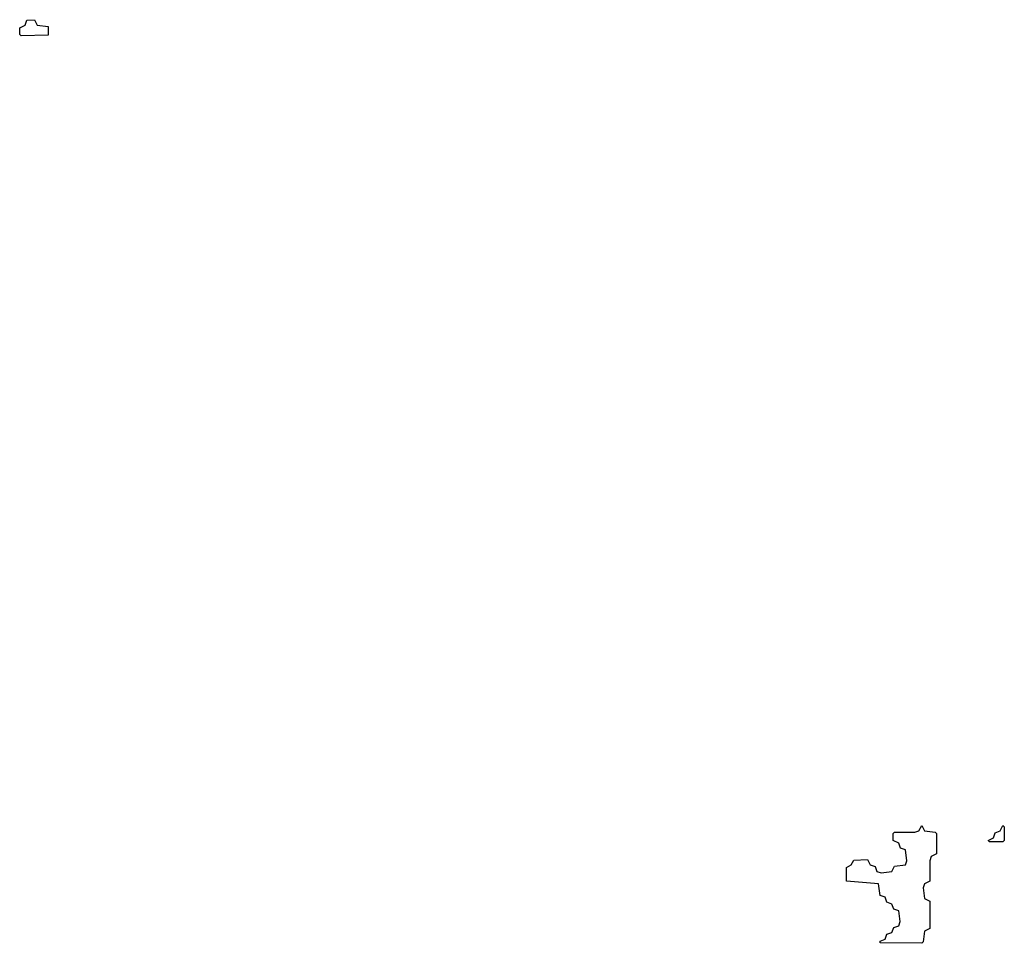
# Model space of a CAD drawing. Header units: inches. Extents: x 2777885 to 2884230, y 684484 to 829189.
# Tile 57 of 239: x 2867086 to 2869994, y 719306 to 722034. Entities that reach past the tile are written whole.
import ezdxf

# ---------------------------------------------------------------- set-up
doc = ezdxf.new("R2010")
doc.units = ezdxf.units.IN
doc.header["$MEASUREMENT"] = 0
doc.layers.add('C8761', color=7, linetype='Continuous')
doc.layers.add('C8762', color=7, linetype='Continuous')

msp = doc.modelspace()

# ---------------------------------------------------------------- linework, layer by layer
at = {"layer": 'C8761', "color": 6}
for points in [[(2869750, 719306), (2869627.3, 719307.3), (2869627.3, 719312.7), (2869642, 719318), (2869647.3, 719332.7), (2869662, 719338), (2869667.3, 719352.7), (2869682, 719358), (2869686, 719370), (2869682, 719402), (2869667.3, 719407.3), (2869662, 719422), (2869647.3, 719427.3), (2869642, 719442), (2869627.3, 719447.3), (2869622, 719482), (2869528, 719490), (2869528, 719530), (2869542, 719538), (2869550, 719552), (2869590, 719554), (2869598, 719538), (2869612.7, 719532.7), (2869618, 719518), (2869630, 719514), (2869662, 719518), (2869670, 719534), (2869702, 719538), (2869706, 719550), (2869702, 719582), (2869687.3, 719587.3), (2869682, 719602), (2869666, 719610), (2869666, 719630), (2869670, 719634), (2869730, 719634), (2869742, 719638), (2869750, 719654), (2869758, 719638), (2869790, 719634), (2869794, 719630), (2869794, 719570), (2869778, 719562), (2869774, 719550), (2869774, 719490), (2869758, 719482), (2869754, 719470), (2869758, 719438), (2869774, 719430), (2869774, 719350), (2869758, 719342), (2869754, 719310)], [(2869950, 719606), (2869946, 719610), (2869962, 719618), (2869967.3, 719632.7), (2869982, 719638), (2869990, 719654), (2869994, 719650), (2869994, 719610), (2869990, 719606)]]:
    msp.add_lwpolyline(points, close=True, dxfattribs=at)
at = {"layer": 'C8762', "color": 6}
msp.add_lwpolyline([(2867090, 721986), (2867086, 721990), (2867086, 722010), (2867102, 722018), (2867107.3, 722032.7), (2867130, 722034), (2867138, 722018), (2867170, 722014), (2867170, 721988)], close=True, dxfattribs=at)

doc.saveas('drawing.dxf')
